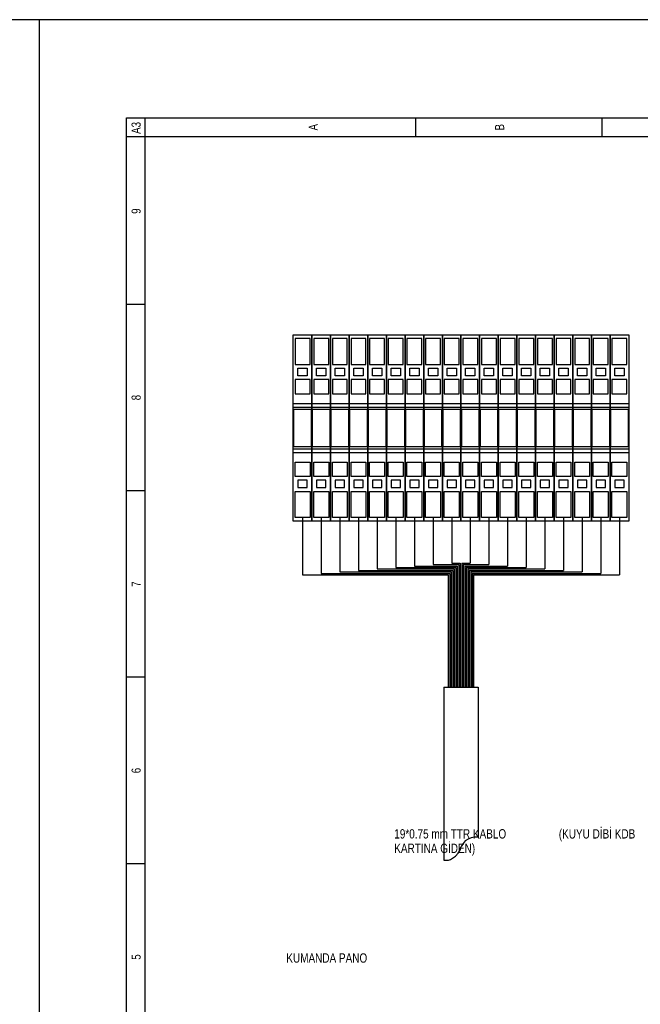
# Model space of a CAD drawing. Header units: centimetres. Extents: x 0 to 13360, y -30 to 2970.
# Tile 24 of 27: x 11235 to 11550, y 2471 to 2970. Entities that reach past the tile are written whole.
import ezdxf
from ezdxf.enums import TextEntityAlignment as Align

# ---------------------------------------------------------------- set-up
doc = ezdxf.new("R2010")
doc.units = ezdxf.units.CM
for name, color, linetype in [('ASN-CERCEVE', 7, 'Continuous'), ('ASN-ELEKTRIK', 3, 'Continuous'), ('ASN-ELEKTRIK-YAZI', 4, 'Continuous')]:
    doc.layers.add(name, color=color, linetype=linetype)

msp = doc.modelspace()

# ---------------------------------------------------------------- linework, layer by layer
at = {"layer": 'ASN-CERCEVE'}
msp.add_line((11244.9, 0), (11244.9, 2970), dxfattribs=at)
for points in [[(0, 0), (13359.95, 0), (13359.95, 2970), (0, 2970)], [(100, 0), (13334.95, 0), (13334.95, 2970), (100, 2970)]]:
    msp.add_lwpolyline(points, close=True, dxfattribs=at)
at = {"layer": 'ASN-ELEKTRIK'}
for p, q in [((11289.15, 1974.44), (11289.15, 2920.2)), ((11289.15, 2920.2), (11955.9, 2920.2)), ((11298.6, 1983.9), (11298.6, 2920.2)), ((11435.74, 2920.2), (11435.74, 2910.74)), ((11530.31, 2920.2), (11530.31, 2910.74)), ((11289.15, 2910.74), (11918.07, 2910.74)), ((11298.6, 2825.62), (11289.15, 2825.62)), ((11373.74, 2810.21), (11383.19, 2810.21)), ((11373.74, 2715.63), (11373.74, 2810.21)), ((11374.68, 2808.32), (11374.68, 2795.08)), ((11382.25, 2808.32), (11374.68, 2808.32)), ((11382.25, 2795.08), (11382.25, 2808.32)), ((11383.19, 2810.21), (11392.65, 2810.21)), ((11383.19, 2715.63), (11383.19, 2810.21)), ((11383.19, 2810.21), (11383.19, 2715.63)), ((11384.14, 2808.32), (11384.14, 2795.08)), ((11391.71, 2808.32), (11384.14, 2808.32)), ((11391.71, 2795.08), (11391.71, 2808.32)), ((11392.65, 2810.21), (11402.11, 2810.21)), ((11392.65, 2715.63), (11392.65, 2810.21)), ((11392.65, 2810.21), (11392.65, 2715.63)), ((11393.6, 2808.32), (11393.6, 2795.08)), ((11401.16, 2808.32), (11393.6, 2808.32)), ((11401.16, 2795.08), (11401.16, 2808.32)), ((11402.11, 2810.21), (11411.57, 2810.21)), ((11402.11, 2715.63), (11402.11, 2810.21)), ((11402.11, 2810.21), (11402.11, 2715.63)), ((11403.05, 2808.32), (11403.05, 2795.08)), ((11410.62, 2808.32), (11403.05, 2808.32)), ((11410.62, 2795.08), (11410.62, 2808.32)), ((11411.57, 2810.21), (11421.02, 2810.21)), ((11411.57, 2715.63), (11411.57, 2810.21)), ((11411.57, 2810.21), (11411.57, 2715.63)), ((11412.51, 2808.32), (11412.51, 2795.08)), ((11420.08, 2808.32), (11412.51, 2808.32)), ((11420.08, 2795.08), (11420.08, 2808.32)), ((11421.02, 2810.21), (11430.48, 2810.21)), ((11421.02, 2715.63), (11421.02, 2810.21)), ((11421.02, 2810.21), (11421.02, 2715.63)), ((11421.97, 2808.32), (11421.97, 2795.08)), ((11429.54, 2808.32), (11421.97, 2808.32)), ((11429.54, 2795.08), (11429.54, 2808.32)), ((11430.48, 2810.21), (11439.94, 2810.21)), ((11430.48, 2715.63), (11430.48, 2810.21)), ((11430.48, 2810.21), (11430.48, 2715.63)), ((11431.43, 2808.32), (11431.43, 2795.08)), ((11438.99, 2808.32), (11431.43, 2808.32)), ((11438.99, 2795.08), (11438.99, 2808.32)), ((11439.94, 2810.21), (11449.4, 2810.21)), ((11439.94, 2715.63), (11439.94, 2810.21)), ((11439.94, 2810.21), (11439.94, 2715.63)), ((11440.88, 2808.32), (11440.88, 2795.08)), ((11448.45, 2808.32), (11440.88, 2808.32)), ((11448.45, 2795.08), (11448.45, 2808.32)), ((11449.4, 2810.21), (11458.85, 2810.21)), ((11449.4, 2715.63), (11449.4, 2810.21)), ((11449.4, 2810.21), (11449.4, 2715.63)), ((11450.34, 2808.32), (11450.34, 2795.08)), ((11457.91, 2808.32), (11450.34, 2808.32)), ((11457.91, 2795.08), (11457.91, 2808.32)), ((11458.85, 2810.21), (11468.31, 2810.21)), ((11458.85, 2715.63), (11458.85, 2810.21)), ((11458.85, 2810.21), (11458.85, 2715.63)), ((11459.8, 2808.32), (11459.8, 2795.08)), ((11467.37, 2808.32), (11459.8, 2808.32)), ((11467.37, 2795.08), (11467.37, 2808.32)), ((11468.31, 2810.21), (11477.77, 2810.21)), ((11468.31, 2715.63), (11468.31, 2810.21)), ((11468.31, 2810.21), (11468.31, 2715.63)), ((11469.26, 2808.32), (11469.26, 2795.08)), ((11476.82, 2808.32), (11469.26, 2808.32)), ((11476.82, 2795.08), (11476.82, 2808.32)), ((11477.77, 2810.21), (11487.23, 2810.21)), ((11477.77, 2715.63), (11477.77, 2810.21)), ((11477.77, 2810.21), (11477.77, 2715.63)), ((11478.72, 2808.32), (11478.72, 2795.08)), ((11486.28, 2808.32), (11478.72, 2808.32)), ((11486.28, 2795.08), (11486.28, 2808.32)), ((11487.23, 2810.21), (11496.68, 2810.21)), ((11487.23, 2715.63), (11487.23, 2810.21)), ((11487.23, 2810.21), (11487.23, 2715.63)), ((11488.17, 2808.32), (11488.17, 2795.08)), ((11495.74, 2808.32), (11488.17, 2808.32)), ((11495.74, 2795.08), (11495.74, 2808.32)), ((11496.68, 2810.21), (11506.14, 2810.21)), ((11496.68, 2715.63), (11496.68, 2810.21)), ((11496.68, 2810.21), (11496.68, 2715.63)), ((11497.63, 2808.32), (11497.63, 2795.08)), ((11505.2, 2808.32), (11497.63, 2808.32)), ((11505.2, 2795.08), (11505.2, 2808.32)), ((11506.14, 2810.21), (11515.6, 2810.21)), ((11506.14, 2715.63), (11506.14, 2810.21)), ((11506.14, 2810.21), (11506.14, 2715.63)), ((11507.09, 2808.32), (11507.09, 2795.08)), ((11514.65, 2808.32), (11507.09, 2808.32)), ((11514.65, 2795.08), (11514.65, 2808.32)), ((11515.6, 2810.21), (11525.06, 2810.21)), ((11515.6, 2715.63), (11515.6, 2810.21)), ((11515.6, 2810.21), (11515.6, 2715.63)), ((11516.55, 2808.32), (11516.55, 2795.08)), ((11524.11, 2808.32), (11516.55, 2808.32)), ((11524.11, 2795.08), (11524.11, 2808.32)), ((11525.06, 2810.21), (11534.51, 2810.21)), ((11525.06, 2715.63), (11525.06, 2810.21)), ((11525.06, 2810.21), (11525.06, 2715.63)), ((11526, 2808.32), (11526, 2795.08)), ((11533.57, 2808.32), (11526, 2808.32)), ((11533.57, 2795.08), (11533.57, 2808.32)), ((11534.51, 2810.21), (11543.97, 2810.21)), ((11534.51, 2715.63), (11534.51, 2810.21)), ((11534.51, 2810.21), (11534.51, 2715.63)), ((11535.46, 2808.32), (11535.46, 2795.08)), ((11543.03, 2808.32), (11535.46, 2808.32)), ((11543.03, 2795.08), (11543.03, 2808.32)), ((11543.97, 2810.21), (11543.97, 2715.63)), ((11374.68, 2795.08), (11382.25, 2795.08)), ((11376.1, 2793.18), (11380.83, 2793.18)), ((11376.1, 2789.4), (11376.1, 2793.18)), ((11380.83, 2793.18), (11380.83, 2789.4)), ((11384.14, 2795.08), (11391.71, 2795.08)), ((11385.56, 2793.18), (11390.29, 2793.18)), ((11385.56, 2789.4), (11385.56, 2793.18)), ((11390.29, 2793.18), (11390.29, 2789.4)), ((11393.6, 2795.08), (11401.16, 2795.08)), ((11395.02, 2793.18), (11399.74, 2793.18)), ((11395.02, 2789.4), (11395.02, 2793.18)), ((11399.74, 2793.18), (11399.74, 2789.4)), ((11403.05, 2795.08), (11410.62, 2795.08)), ((11404.47, 2793.18), (11409.2, 2793.18)), ((11404.47, 2789.4), (11404.47, 2793.18)), ((11409.2, 2793.18), (11409.2, 2789.4)), ((11412.51, 2795.08), (11420.08, 2795.08)), ((11413.93, 2793.18), (11418.66, 2793.18)), ((11413.93, 2789.4), (11413.93, 2793.18)), ((11418.66, 2793.18), (11418.66, 2789.4)), ((11421.97, 2795.08), (11429.54, 2795.08)), ((11423.39, 2793.18), (11428.12, 2793.18)), ((11423.39, 2789.4), (11423.39, 2793.18)), ((11428.12, 2793.18), (11428.12, 2789.4)), ((11431.43, 2795.08), (11438.99, 2795.08)), ((11432.85, 2793.18), (11437.57, 2793.18)), ((11432.85, 2789.4), (11432.85, 2793.18)), ((11437.57, 2793.18), (11437.57, 2789.4)), ((11440.88, 2795.08), (11448.45, 2795.08)), ((11442.3, 2793.18), (11447.03, 2793.18)), ((11442.3, 2789.4), (11442.3, 2793.18)), ((11447.03, 2793.18), (11447.03, 2789.4)), ((11450.34, 2795.08), (11457.91, 2795.08)), ((11451.76, 2793.18), (11456.49, 2793.18)), ((11451.76, 2789.4), (11451.76, 2793.18)), ((11456.49, 2793.18), (11456.49, 2789.4)), ((11459.8, 2795.08), (11467.37, 2795.08)), ((11461.22, 2793.18), (11465.95, 2793.18)), ((11461.22, 2789.4), (11461.22, 2793.18)), ((11465.95, 2793.18), (11465.95, 2789.4)), ((11469.26, 2795.08), (11476.82, 2795.08)), ((11470.68, 2793.18), (11475.4, 2793.18)), ((11470.68, 2789.4), (11470.68, 2793.18)), ((11475.4, 2793.18), (11475.4, 2789.4)), ((11478.72, 2795.08), (11486.28, 2795.08)), ((11480.13, 2793.18), (11484.86, 2793.18)), ((11480.13, 2789.4), (11480.13, 2793.18)), ((11484.86, 2793.18), (11484.86, 2789.4)), ((11488.17, 2795.08), (11495.74, 2795.08)), ((11489.59, 2793.18), (11494.32, 2793.18)), ((11489.59, 2789.4), (11489.59, 2793.18)), ((11494.32, 2793.18), (11494.32, 2789.4)), ((11497.63, 2795.08), (11505.2, 2795.08)), ((11499.05, 2793.18), (11503.78, 2793.18)), ((11499.05, 2789.4), (11499.05, 2793.18)), ((11503.78, 2793.18), (11503.78, 2789.4)), ((11507.09, 2795.08), (11514.65, 2795.08)), ((11508.51, 2793.18), (11513.24, 2793.18)), ((11508.51, 2789.4), (11508.51, 2793.18)), ((11513.24, 2793.18), (11513.24, 2789.4)), ((11516.55, 2795.08), (11524.11, 2795.08)), ((11517.96, 2793.18), (11522.69, 2793.18)), ((11517.96, 2789.4), (11517.96, 2793.18)), ((11522.69, 2793.18), (11522.69, 2789.4)), ((11526, 2795.08), (11533.57, 2795.08)), ((11527.42, 2793.18), (11532.15, 2793.18)), ((11527.42, 2789.4), (11527.42, 2793.18)), ((11532.15, 2793.18), (11532.15, 2789.4)), ((11535.46, 2795.08), (11543.03, 2795.08)), ((11536.88, 2793.18), (11541.61, 2793.18)), ((11536.88, 2789.4), (11536.88, 2793.18)), ((11541.61, 2793.18), (11541.61, 2789.4)), ((11382.25, 2787.51), (11374.68, 2787.51)), ((11374.68, 2787.51), (11374.68, 2780.32)), ((11380.83, 2789.4), (11376.1, 2789.4)), ((11382.25, 2780.32), (11382.25, 2787.51)), ((11391.71, 2787.51), (11384.14, 2787.51)), ((11384.14, 2787.51), (11384.14, 2780.32)), ((11390.29, 2789.4), (11385.56, 2789.4)), ((11391.71, 2780.32), (11391.71, 2787.51)), ((11401.16, 2787.51), (11393.6, 2787.51)), ((11393.6, 2787.51), (11393.6, 2780.32)), ((11399.74, 2789.4), (11395.02, 2789.4)), ((11401.16, 2780.32), (11401.16, 2787.51)), ((11410.62, 2787.51), (11403.05, 2787.51)), ((11403.05, 2787.51), (11403.05, 2780.32)), ((11409.2, 2789.4), (11404.47, 2789.4)), ((11410.62, 2780.32), (11410.62, 2787.51)), ((11420.08, 2787.51), (11412.51, 2787.51)), ((11412.51, 2787.51), (11412.51, 2780.32)), ((11418.66, 2789.4), (11413.93, 2789.4)), ((11420.08, 2780.32), (11420.08, 2787.51)), ((11429.54, 2787.51), (11421.97, 2787.51)), ((11421.97, 2787.51), (11421.97, 2780.32)), ((11428.12, 2789.4), (11423.39, 2789.4)), ((11429.54, 2780.32), (11429.54, 2787.51)), ((11438.99, 2787.51), (11431.43, 2787.51)), ((11431.43, 2787.51), (11431.43, 2780.32)), ((11437.57, 2789.4), (11432.85, 2789.4)), ((11438.99, 2780.32), (11438.99, 2787.51)), ((11448.45, 2787.51), (11440.88, 2787.51)), ((11440.88, 2787.51), (11440.88, 2780.32)), ((11447.03, 2789.4), (11442.3, 2789.4)), ((11448.45, 2780.32), (11448.45, 2787.51)), ((11457.91, 2787.51), (11450.34, 2787.51)), ((11450.34, 2787.51), (11450.34, 2780.32)), ((11456.49, 2789.4), (11451.76, 2789.4)), ((11457.91, 2780.32), (11457.91, 2787.51)), ((11467.37, 2787.51), (11459.8, 2787.51)), ((11459.8, 2787.51), (11459.8, 2780.32)), ((11465.95, 2789.4), (11461.22, 2789.4)), ((11467.37, 2780.32), (11467.37, 2787.51)), ((11476.82, 2787.51), (11469.26, 2787.51)), ((11469.26, 2787.51), (11469.26, 2780.32)), ((11475.4, 2789.4), (11470.68, 2789.4)), ((11476.82, 2780.32), (11476.82, 2787.51)), ((11486.28, 2787.51), (11478.72, 2787.51)), ((11478.72, 2787.51), (11478.72, 2780.32)), ((11484.86, 2789.4), (11480.13, 2789.4)), ((11486.28, 2780.32), (11486.28, 2787.51)), ((11495.74, 2787.51), (11488.17, 2787.51)), ((11488.17, 2787.51), (11488.17, 2780.32)), ((11494.32, 2789.4), (11489.59, 2789.4)), ((11495.74, 2780.32), (11495.74, 2787.51)), ((11505.2, 2787.51), (11497.63, 2787.51)), ((11497.63, 2787.51), (11497.63, 2780.32)), ((11503.78, 2789.4), (11499.05, 2789.4)), ((11505.2, 2780.32), (11505.2, 2787.51)), ((11514.65, 2787.51), (11507.09, 2787.51)), ((11507.09, 2787.51), (11507.09, 2780.32)), ((11513.24, 2789.4), (11508.51, 2789.4)), ((11514.65, 2780.32), (11514.65, 2787.51)), ((11524.11, 2787.51), (11516.55, 2787.51)), ((11516.55, 2787.51), (11516.55, 2780.32)), ((11522.69, 2789.4), (11517.96, 2789.4)), ((11524.11, 2780.32), (11524.11, 2787.51)), ((11533.57, 2787.51), (11526, 2787.51)), ((11526, 2787.51), (11526, 2780.32)), ((11532.15, 2789.4), (11527.42, 2789.4)), ((11533.57, 2780.32), (11533.57, 2787.51)), ((11543.03, 2787.51), (11535.46, 2787.51)), ((11535.46, 2787.51), (11535.46, 2780.32)), ((11541.61, 2789.4), (11536.88, 2789.4)), ((11543.03, 2780.32), (11543.03, 2787.51)), ((11374.68, 2780.32), (11382.25, 2780.32)), ((11384.14, 2780.32), (11391.71, 2780.32)), ((11393.6, 2780.32), (11401.16, 2780.32)), ((11403.05, 2780.32), (11410.62, 2780.32)), ((11412.51, 2780.32), (11420.08, 2780.32)), ((11421.97, 2780.32), (11429.54, 2780.32)), ((11431.43, 2780.32), (11438.99, 2780.32)), ((11440.88, 2780.32), (11448.45, 2780.32)), ((11450.34, 2780.32), (11457.91, 2780.32)), ((11459.8, 2780.32), (11467.37, 2780.32)), ((11469.26, 2780.32), (11476.82, 2780.32)), ((11478.72, 2780.32), (11486.28, 2780.32)), ((11488.17, 2780.32), (11495.74, 2780.32)), ((11497.63, 2780.32), (11505.2, 2780.32)), ((11507.09, 2780.32), (11514.65, 2780.32)), ((11516.55, 2780.32), (11524.11, 2780.32)), ((11526, 2780.32), (11533.57, 2780.32)), ((11535.46, 2780.32), (11543.03, 2780.32)), ((11373.74, 2775.4), (11383.19, 2775.4)), ((11373.74, 2773.51), (11383.19, 2773.51)), ((11373.93, 2772.38), (11373.93, 2753.46)), ((11383, 2772.38), (11373.93, 2772.38)), ((11383, 2753.46), (11383, 2772.38)), ((11383.19, 2775.4), (11392.65, 2775.4)), ((11383.19, 2773.51), (11392.65, 2773.51)), ((11383.38, 2772.38), (11383.38, 2753.46)), ((11392.46, 2772.38), (11383.38, 2772.38)), ((11392.46, 2753.46), (11392.46, 2772.38)), ((11392.65, 2775.4), (11402.11, 2775.4)), ((11392.65, 2773.51), (11402.11, 2773.51)), ((11392.84, 2772.38), (11392.84, 2753.46)), ((11401.92, 2772.38), (11392.84, 2772.38)), ((11401.92, 2753.46), (11401.92, 2772.38)), ((11402.11, 2775.4), (11411.57, 2775.4)), ((11402.11, 2773.51), (11411.57, 2773.51)), ((11402.3, 2772.38), (11402.3, 2753.46)), ((11411.38, 2772.38), (11402.3, 2772.38)), ((11411.38, 2753.46), (11411.38, 2772.38)), ((11411.57, 2775.4), (11421.02, 2775.4)), ((11411.57, 2773.51), (11421.02, 2773.51)), ((11411.76, 2772.38), (11411.76, 2753.46)), ((11420.83, 2772.38), (11411.76, 2772.38)), ((11420.83, 2753.46), (11420.83, 2772.38)), ((11421.02, 2775.4), (11430.48, 2775.4)), ((11421.02, 2773.51), (11430.48, 2773.51)), ((11421.21, 2772.38), (11421.21, 2753.46)), ((11430.29, 2772.38), (11421.21, 2772.38)), ((11430.29, 2753.46), (11430.29, 2772.38)), ((11430.48, 2775.4), (11439.94, 2775.4)), ((11430.48, 2773.51), (11439.94, 2773.51)), ((11430.67, 2772.38), (11430.67, 2753.46)), ((11439.75, 2772.38), (11430.67, 2772.38)), ((11439.75, 2753.46), (11439.75, 2772.38)), ((11439.94, 2775.4), (11449.4, 2775.4)), ((11439.94, 2773.51), (11449.4, 2773.51)), ((11440.13, 2772.38), (11440.13, 2753.46)), ((11449.21, 2772.38), (11440.13, 2772.38)), ((11449.21, 2753.46), (11449.21, 2772.38)), ((11449.4, 2775.4), (11458.85, 2775.4)), ((11449.4, 2773.51), (11458.85, 2773.51)), ((11449.59, 2772.38), (11449.59, 2753.46)), ((11458.67, 2772.38), (11449.59, 2772.38)), ((11458.67, 2753.46), (11458.67, 2772.38)), ((11458.85, 2775.4), (11468.31, 2775.4)), ((11458.85, 2773.51), (11468.31, 2773.51)), ((11459.04, 2772.38), (11459.04, 2753.46)), ((11468.12, 2772.38), (11459.04, 2772.38)), ((11468.12, 2753.46), (11468.12, 2772.38)), ((11468.31, 2775.4), (11477.77, 2775.4)), ((11468.31, 2773.51), (11477.77, 2773.51)), ((11468.5, 2772.38), (11468.5, 2753.46)), ((11477.58, 2772.38), (11468.5, 2772.38)), ((11477.58, 2753.46), (11477.58, 2772.38)), ((11477.77, 2775.4), (11487.23, 2775.4)), ((11477.77, 2773.51), (11487.23, 2773.51)), ((11477.96, 2772.38), (11477.96, 2753.46)), ((11487.04, 2772.38), (11477.96, 2772.38)), ((11487.04, 2753.46), (11487.04, 2772.38)), ((11487.23, 2775.4), (11496.68, 2775.4)), ((11487.23, 2773.51), (11496.68, 2773.51)), ((11487.42, 2772.38), (11487.42, 2753.46)), ((11496.5, 2772.38), (11487.42, 2772.38)), ((11496.5, 2753.46), (11496.5, 2772.38)), ((11496.68, 2775.4), (11506.14, 2775.4)), ((11496.68, 2773.51), (11506.14, 2773.51)), ((11496.87, 2772.38), (11496.87, 2753.46)), ((11505.95, 2772.38), (11496.87, 2772.38)), ((11505.95, 2753.46), (11505.95, 2772.38)), ((11506.14, 2775.4), (11515.6, 2775.4)), ((11506.14, 2773.51), (11515.6, 2773.51)), ((11506.33, 2772.38), (11506.33, 2753.46)), ((11515.41, 2772.38), (11506.33, 2772.38)), ((11515.41, 2753.46), (11515.41, 2772.38)), ((11515.6, 2775.4), (11525.06, 2775.4)), ((11515.6, 2773.51), (11525.06, 2773.51)), ((11515.79, 2772.38), (11515.79, 2753.46)), ((11524.87, 2772.38), (11515.79, 2772.38)), ((11524.87, 2753.46), (11524.87, 2772.38)), ((11525.06, 2775.4), (11534.51, 2775.4)), ((11525.06, 2773.51), (11534.51, 2773.51)), ((11525.25, 2772.38), (11525.25, 2753.46)), ((11534.33, 2772.38), (11525.25, 2772.38)), ((11534.33, 2753.46), (11534.33, 2772.38)), ((11534.51, 2775.4), (11543.97, 2775.4)), ((11534.51, 2773.51), (11543.97, 2773.51)), ((11534.7, 2772.38), (11534.7, 2753.46)), ((11543.78, 2772.38), (11534.7, 2772.38)), ((11543.78, 2753.46), (11543.78, 2772.38)), ((11373.74, 2752.33), (11383.19, 2752.33)), ((11373.93, 2753.46), (11383, 2753.46)), ((11383.19, 2752.33), (11392.65, 2752.33)), ((11383.38, 2753.46), (11392.46, 2753.46)), ((11392.65, 2752.33), (11402.11, 2752.33)), ((11392.84, 2753.46), (11401.92, 2753.46)), ((11402.11, 2752.33), (11411.57, 2752.33)), ((11402.3, 2753.46), (11411.38, 2753.46)), ((11411.57, 2752.33), (11421.02, 2752.33)), ((11411.76, 2753.46), (11420.83, 2753.46)), ((11421.02, 2752.33), (11430.48, 2752.33)), ((11421.21, 2753.46), (11430.29, 2753.46)), ((11430.48, 2752.33), (11439.94, 2752.33)), ((11430.67, 2753.46), (11439.75, 2753.46)), ((11439.94, 2752.33), (11449.4, 2752.33)), ((11440.13, 2753.46), (11449.21, 2753.46)), ((11449.4, 2752.33), (11458.85, 2752.33)), ((11449.59, 2753.46), (11458.67, 2753.46)), ((11458.85, 2752.33), (11468.31, 2752.33)), ((11459.04, 2753.46), (11468.12, 2753.46)), ((11468.31, 2752.33), (11477.77, 2752.33)), ((11468.5, 2753.46), (11477.58, 2753.46)), ((11477.77, 2752.33), (11487.23, 2752.33)), ((11477.96, 2753.46), (11487.04, 2753.46)), ((11487.23, 2752.33), (11496.68, 2752.33)), ((11487.42, 2753.46), (11496.5, 2753.46)), ((11496.68, 2752.33), (11506.14, 2752.33)), ((11496.87, 2753.46), (11505.95, 2753.46)), ((11506.14, 2752.33), (11515.6, 2752.33)), ((11506.33, 2753.46), (11515.41, 2753.46)), ((11515.6, 2752.33), (11525.06, 2752.33)), ((11515.79, 2753.46), (11524.87, 2753.46)), ((11525.06, 2752.33), (11534.51, 2752.33)), ((11525.25, 2753.46), (11534.33, 2753.46)), ((11534.51, 2752.33), (11543.97, 2752.33)), ((11534.7, 2753.46), (11543.78, 2753.46)), ((11373.74, 2750.44), (11383.19, 2750.44)), ((11383.19, 2750.44), (11392.65, 2750.44)), ((11392.65, 2750.44), (11402.11, 2750.44)), ((11402.11, 2750.44), (11411.57, 2750.44)), ((11411.57, 2750.44), (11421.02, 2750.44)), ((11421.02, 2750.44), (11430.48, 2750.44)), ((11430.48, 2750.44), (11439.94, 2750.44)), ((11439.94, 2750.44), (11449.4, 2750.44)), ((11449.4, 2750.44), (11458.85, 2750.44)), ((11458.85, 2750.44), (11468.31, 2750.44)), ((11468.31, 2750.44), (11477.77, 2750.44)), ((11477.77, 2750.44), (11487.23, 2750.44)), ((11487.23, 2750.44), (11496.68, 2750.44)), ((11496.68, 2750.44), (11506.14, 2750.44)), ((11506.14, 2750.44), (11515.6, 2750.44)), ((11515.6, 2750.44), (11525.06, 2750.44)), ((11525.06, 2750.44), (11534.51, 2750.44)), ((11534.51, 2750.44), (11543.97, 2750.44)), ((11374.68, 2745.52), (11382.25, 2745.52)), ((11374.68, 2738.33), (11374.68, 2745.52)), ((11382.25, 2745.52), (11382.25, 2738.33)), ((11384.14, 2745.52), (11391.71, 2745.52)), ((11384.14, 2738.33), (11384.14, 2745.52)), ((11391.71, 2745.52), (11391.71, 2738.33)), ((11393.6, 2745.52), (11401.16, 2745.52)), ((11393.6, 2738.33), (11393.6, 2745.52)), ((11401.16, 2745.52), (11401.16, 2738.33)), ((11403.05, 2745.52), (11410.62, 2745.52)), ((11403.05, 2738.33), (11403.05, 2745.52)), ((11410.62, 2745.52), (11410.62, 2738.33)), ((11412.51, 2745.52), (11420.08, 2745.52)), ((11412.51, 2738.33), (11412.51, 2745.52)), ((11420.08, 2745.52), (11420.08, 2738.33)), ((11421.97, 2745.52), (11429.54, 2745.52)), ((11421.97, 2738.33), (11421.97, 2745.52)), ((11429.54, 2745.52), (11429.54, 2738.33)), ((11431.43, 2745.52), (11438.99, 2745.52)), ((11431.43, 2738.33), (11431.43, 2745.52)), ((11438.99, 2745.52), (11438.99, 2738.33)), ((11440.88, 2745.52), (11448.45, 2745.52)), ((11440.88, 2738.33), (11440.88, 2745.52)), ((11448.45, 2745.52), (11448.45, 2738.33)), ((11450.34, 2745.52), (11457.91, 2745.52)), ((11450.34, 2738.33), (11450.34, 2745.52)), ((11457.91, 2745.52), (11457.91, 2738.33)), ((11459.8, 2745.52), (11467.37, 2745.52)), ((11459.8, 2738.33), (11459.8, 2745.52)), ((11467.37, 2745.52), (11467.37, 2738.33)), ((11469.26, 2745.52), (11476.82, 2745.52)), ((11469.26, 2738.33), (11469.26, 2745.52)), ((11476.82, 2745.52), (11476.82, 2738.33)), ((11478.72, 2745.52), (11486.28, 2745.52)), ((11478.72, 2738.33), (11478.72, 2745.52)), ((11486.28, 2745.52), (11486.28, 2738.33)), ((11488.17, 2745.52), (11495.74, 2745.52)), ((11488.17, 2738.33), (11488.17, 2745.52)), ((11495.74, 2745.52), (11495.74, 2738.33)), ((11497.63, 2745.52), (11505.2, 2745.52)), ((11497.63, 2738.33), (11497.63, 2745.52)), ((11505.2, 2745.52), (11505.2, 2738.33)), ((11507.09, 2745.52), (11514.65, 2745.52)), ((11507.09, 2738.33), (11507.09, 2745.52)), ((11514.65, 2745.52), (11514.65, 2738.33)), ((11516.55, 2745.52), (11524.11, 2745.52)), ((11516.55, 2738.33), (11516.55, 2745.52)), ((11524.11, 2745.52), (11524.11, 2738.33)), ((11526, 2745.52), (11533.57, 2745.52)), ((11526, 2738.33), (11526, 2745.52)), ((11533.57, 2745.52), (11533.57, 2738.33)), ((11535.46, 2745.52), (11543.03, 2745.52)), ((11535.46, 2738.33), (11535.46, 2745.52)), ((11543.03, 2745.52), (11543.03, 2738.33)), ((11382.25, 2738.33), (11374.68, 2738.33)), ((11391.71, 2738.33), (11384.14, 2738.33)), ((11401.16, 2738.33), (11393.6, 2738.33)), ((11410.62, 2738.33), (11403.05, 2738.33)), ((11420.08, 2738.33), (11412.51, 2738.33)), ((11429.54, 2738.33), (11421.97, 2738.33)), ((11438.99, 2738.33), (11431.43, 2738.33)), ((11448.45, 2738.33), (11440.88, 2738.33)), ((11457.91, 2738.33), (11450.34, 2738.33)), ((11467.37, 2738.33), (11459.8, 2738.33)), ((11476.82, 2738.33), (11469.26, 2738.33)), ((11486.28, 2738.33), (11478.72, 2738.33)), ((11495.74, 2738.33), (11488.17, 2738.33)), ((11505.2, 2738.33), (11497.63, 2738.33)), ((11514.65, 2738.33), (11507.09, 2738.33)), ((11524.11, 2738.33), (11516.55, 2738.33)), ((11533.57, 2738.33), (11526, 2738.33)), ((11543.03, 2738.33), (11535.46, 2738.33)), ((11380.83, 2736.44), (11376.1, 2736.44)), ((11376.1, 2736.44), (11376.1, 2732.66)), ((11376.1, 2732.66), (11380.83, 2732.66)), ((11380.83, 2732.66), (11380.83, 2736.44)), ((11390.29, 2736.44), (11385.56, 2736.44)), ((11385.56, 2736.44), (11385.56, 2732.66)), ((11385.56, 2732.66), (11390.29, 2732.66)), ((11390.29, 2732.66), (11390.29, 2736.44)), ((11399.74, 2736.44), (11395.02, 2736.44)), ((11395.02, 2736.44), (11395.02, 2732.66)), ((11395.02, 2732.66), (11399.74, 2732.66)), ((11399.74, 2732.66), (11399.74, 2736.44)), ((11409.2, 2736.44), (11404.47, 2736.44)), ((11404.47, 2736.44), (11404.47, 2732.66)), ((11404.47, 2732.66), (11409.2, 2732.66)), ((11409.2, 2732.66), (11409.2, 2736.44)), ((11418.66, 2736.44), (11413.93, 2736.44)), ((11413.93, 2736.44), (11413.93, 2732.66)), ((11413.93, 2732.66), (11418.66, 2732.66)), ((11418.66, 2732.66), (11418.66, 2736.44)), ((11428.12, 2736.44), (11423.39, 2736.44)), ((11423.39, 2736.44), (11423.39, 2732.66)), ((11423.39, 2732.66), (11428.12, 2732.66)), ((11428.12, 2732.66), (11428.12, 2736.44)), ((11437.57, 2736.44), (11432.85, 2736.44)), ((11432.85, 2736.44), (11432.85, 2732.66)), ((11432.85, 2732.66), (11437.57, 2732.66)), ((11437.57, 2732.66), (11437.57, 2736.44)), ((11447.03, 2736.44), (11442.3, 2736.44)), ((11442.3, 2736.44), (11442.3, 2732.66)), ((11442.3, 2732.66), (11447.03, 2732.66)), ((11447.03, 2732.66), (11447.03, 2736.44)), ((11456.49, 2736.44), (11451.76, 2736.44)), ((11451.76, 2736.44), (11451.76, 2732.66)), ((11451.76, 2732.66), (11456.49, 2732.66)), ((11456.49, 2732.66), (11456.49, 2736.44)), ((11465.95, 2736.44), (11461.22, 2736.44)), ((11461.22, 2736.44), (11461.22, 2732.66)), ((11461.22, 2732.66), (11465.95, 2732.66)), ((11465.95, 2732.66), (11465.95, 2736.44)), ((11475.4, 2736.44), (11470.68, 2736.44)), ((11470.68, 2736.44), (11470.68, 2732.66)), ((11470.68, 2732.66), (11475.4, 2732.66)), ((11475.4, 2732.66), (11475.4, 2736.44)), ((11484.86, 2736.44), (11480.13, 2736.44)), ((11480.13, 2736.44), (11480.13, 2732.66)), ((11480.13, 2732.66), (11484.86, 2732.66)), ((11484.86, 2732.66), (11484.86, 2736.44)), ((11494.32, 2736.44), (11489.59, 2736.44)), ((11489.59, 2736.44), (11489.59, 2732.66)), ((11489.59, 2732.66), (11494.32, 2732.66)), ((11494.32, 2732.66), (11494.32, 2736.44)), ((11503.78, 2736.44), (11499.05, 2736.44)), ((11499.05, 2736.44), (11499.05, 2732.66)), ((11499.05, 2732.66), (11503.78, 2732.66)), ((11503.78, 2732.66), (11503.78, 2736.44)), ((11513.24, 2736.44), (11508.51, 2736.44)), ((11508.51, 2736.44), (11508.51, 2732.66)), ((11508.51, 2732.66), (11513.24, 2732.66)), ((11513.24, 2732.66), (11513.24, 2736.44)), ((11522.69, 2736.44), (11517.96, 2736.44)), ((11517.96, 2736.44), (11517.96, 2732.66)), ((11517.96, 2732.66), (11522.69, 2732.66)), ((11522.69, 2732.66), (11522.69, 2736.44)), ((11532.15, 2736.44), (11527.42, 2736.44)), ((11527.42, 2736.44), (11527.42, 2732.66)), ((11527.42, 2732.66), (11532.15, 2732.66)), ((11532.15, 2732.66), (11532.15, 2736.44)), ((11541.61, 2736.44), (11536.88, 2736.44)), ((11536.88, 2736.44), (11536.88, 2732.66)), ((11536.88, 2732.66), (11541.61, 2732.66)), ((11541.61, 2732.66), (11541.61, 2736.44)), ((11298.6, 2731.05), (11289.15, 2731.05)), ((11374.68, 2717.52), (11374.68, 2730.76)), ((11374.68, 2730.76), (11382.25, 2730.76)), ((11382.25, 2730.76), (11382.25, 2717.52)), ((11384.14, 2717.52), (11384.14, 2730.76)), ((11384.14, 2730.76), (11391.71, 2730.76)), ((11391.71, 2730.76), (11391.71, 2717.52)), ((11393.6, 2717.52), (11393.6, 2730.76)), ((11393.6, 2730.76), (11401.16, 2730.76)), ((11401.16, 2730.76), (11401.16, 2717.52)), ((11403.05, 2717.52), (11403.05, 2730.76)), ((11403.05, 2730.76), (11410.62, 2730.76)), ((11410.62, 2730.76), (11410.62, 2717.52)), ((11412.51, 2717.52), (11412.51, 2730.76)), ((11412.51, 2730.76), (11420.08, 2730.76)), ((11420.08, 2730.76), (11420.08, 2717.52)), ((11421.97, 2717.52), (11421.97, 2730.76)), ((11421.97, 2730.76), (11429.54, 2730.76)), ((11429.54, 2730.76), (11429.54, 2717.52)), ((11431.43, 2717.52), (11431.43, 2730.76)), ((11431.43, 2730.76), (11438.99, 2730.76)), ((11438.99, 2730.76), (11438.99, 2717.52)), ((11440.88, 2717.52), (11440.88, 2730.76)), ((11440.88, 2730.76), (11448.45, 2730.76)), ((11448.45, 2730.76), (11448.45, 2717.52)), ((11450.34, 2717.52), (11450.34, 2730.76)), ((11450.34, 2730.76), (11457.91, 2730.76)), ((11457.91, 2730.76), (11457.91, 2717.52)), ((11459.8, 2717.52), (11459.8, 2730.76)), ((11459.8, 2730.76), (11467.37, 2730.76)), ((11467.37, 2730.76), (11467.37, 2717.52)), ((11469.26, 2717.52), (11469.26, 2730.76)), ((11469.26, 2730.76), (11476.82, 2730.76)), ((11476.82, 2730.76), (11476.82, 2717.52)), ((11478.72, 2717.52), (11478.72, 2730.76)), ((11478.72, 2730.76), (11486.28, 2730.76)), ((11486.28, 2730.76), (11486.28, 2717.52)), ((11488.17, 2717.52), (11488.17, 2730.76)), ((11488.17, 2730.76), (11495.74, 2730.76)), ((11495.74, 2730.76), (11495.74, 2717.52)), ((11497.63, 2717.52), (11497.63, 2730.76)), ((11497.63, 2730.76), (11505.2, 2730.76)), ((11505.2, 2730.76), (11505.2, 2717.52)), ((11507.09, 2717.52), (11507.09, 2730.76)), ((11507.09, 2730.76), (11514.65, 2730.76)), ((11514.65, 2730.76), (11514.65, 2717.52)), ((11516.55, 2717.52), (11516.55, 2730.76)), ((11516.55, 2730.76), (11524.11, 2730.76)), ((11524.11, 2730.76), (11524.11, 2717.52)), ((11526, 2717.52), (11526, 2730.76)), ((11526, 2730.76), (11533.57, 2730.76)), ((11533.57, 2730.76), (11533.57, 2717.52)), ((11535.46, 2717.52), (11535.46, 2730.76)), ((11535.46, 2730.76), (11543.03, 2730.76)), ((11543.03, 2730.76), (11543.03, 2717.52)), ((11382.25, 2717.52), (11374.68, 2717.52)), ((11378.47, 2717.52), (11378.47, 2688.38)), ((11391.71, 2717.52), (11384.14, 2717.52)), ((11387.92, 2717.52), (11387.92, 2689.14)), ((11401.16, 2717.52), (11393.6, 2717.52)), ((11397.38, 2717.52), (11397.38, 2689.89)), ((11410.62, 2717.52), (11403.05, 2717.52)), ((11406.84, 2717.52), (11406.84, 2690.65)), ((11420.08, 2717.52), (11412.51, 2717.52)), ((11416.3, 2717.52), (11416.3, 2691.41)), ((11429.54, 2717.52), (11421.97, 2717.52)), ((11425.75, 2717.52), (11425.75, 2692.16)), ((11438.99, 2717.52), (11431.43, 2717.52)), ((11435.21, 2717.52), (11435.21, 2692.92)), ((11448.45, 2717.52), (11440.88, 2717.52)), ((11444.67, 2717.52), (11444.67, 2693.68)), ((11457.91, 2717.52), (11450.34, 2717.52)), ((11454.13, 2717.52), (11454.13, 2694.43)), ((11467.37, 2717.52), (11459.8, 2717.52)), ((11463.58, 2717.52), (11463.58, 2694.43)), ((11476.82, 2717.52), (11469.26, 2717.52)), ((11473.04, 2717.52), (11473.04, 2693.68)), ((11486.28, 2717.52), (11478.72, 2717.52)), ((11482.5, 2717.52), (11482.5, 2692.92)), ((11495.74, 2717.52), (11488.17, 2717.52)), ((11491.96, 2717.52), (11491.96, 2692.16)), ((11505.2, 2717.52), (11497.63, 2717.52)), ((11501.41, 2717.52), (11501.41, 2691.41)), ((11514.65, 2717.52), (11507.09, 2717.52)), ((11510.87, 2717.52), (11510.87, 2690.65)), ((11524.11, 2717.52), (11516.55, 2717.52)), ((11520.33, 2717.52), (11520.33, 2689.89)), ((11533.57, 2717.52), (11526, 2717.52)), ((11529.79, 2717.52), (11529.79, 2689.14)), ((11543.03, 2717.52), (11535.46, 2717.52)), ((11539.24, 2717.52), (11539.24, 2688.38)), ((11383.19, 2715.63), (11373.74, 2715.63)), ((11392.65, 2715.63), (11383.19, 2715.63)), ((11402.11, 2715.63), (11392.65, 2715.63)), ((11411.57, 2715.63), (11402.11, 2715.63)), ((11421.02, 2715.63), (11411.57, 2715.63)), ((11430.48, 2715.63), (11421.02, 2715.63)), ((11439.94, 2715.63), (11430.48, 2715.63)), ((11449.4, 2715.63), (11439.94, 2715.63)), ((11458.85, 2715.63), (11449.4, 2715.63)), ((11468.31, 2715.63), (11458.85, 2715.63)), ((11477.77, 2715.63), (11468.31, 2715.63)), ((11487.23, 2715.63), (11477.77, 2715.63)), ((11496.68, 2715.63), (11487.23, 2715.63)), ((11506.14, 2715.63), (11496.68, 2715.63)), ((11515.6, 2715.63), (11506.14, 2715.63)), ((11525.06, 2715.63), (11515.6, 2715.63)), ((11534.51, 2715.63), (11525.06, 2715.63)), ((11543.97, 2715.63), (11534.51, 2715.63)), ((11425.75, 2692.16), (11456.21, 2692.16)), ((11435.21, 2692.92), (11456.96, 2692.92)), ((11444.67, 2693.68), (11457.72, 2693.68)), ((11454.13, 2694.43), (11458.48, 2694.43)), ((11456.21, 2692.16), (11456.21, 2631.44)), ((11456.96, 2692.92), (11456.96, 2631.44)), ((11457.72, 2693.68), (11457.72, 2631.44)), ((11458.48, 2694.43), (11458.48, 2631.44)), ((11459.23, 2694.43), (11459.23, 2631.44)), ((11459.23, 2694.43), (11463.58, 2694.43)), ((11459.99, 2693.68), (11459.99, 2631.44)), ((11459.99, 2693.68), (11473.04, 2693.68)), ((11460.75, 2692.92), (11460.75, 2631.44)), ((11460.75, 2692.92), (11482.5, 2692.92)), ((11461.5, 2692.16), (11461.5, 2631.44)), ((11461.5, 2692.16), (11491.96, 2692.16)), ((11378.47, 2688.38), (11452.42, 2688.38)), ((11387.92, 2689.14), (11453.18, 2689.14)), ((11397.38, 2689.89), (11453.94, 2689.89)), ((11406.84, 2690.65), (11454.69, 2690.65)), ((11416.3, 2691.41), (11455.45, 2691.41)), ((11452.42, 2688.38), (11452.42, 2631.44)), ((11453.18, 2689.14), (11453.18, 2631.44)), ((11453.94, 2689.89), (11453.94, 2631.44)), ((11454.69, 2690.65), (11454.69, 2631.44)), ((11455.45, 2691.41), (11455.45, 2631.44)), ((11462.26, 2691.41), (11462.26, 2631.44)), ((11462.26, 2691.41), (11501.41, 2691.41)), ((11463.02, 2690.65), (11463.02, 2631.44)), ((11463.02, 2690.65), (11510.87, 2690.65)), ((11463.77, 2689.89), (11463.77, 2631.44)), ((11463.77, 2689.89), (11520.33, 2689.89)), ((11464.53, 2689.14), (11464.53, 2631.44)), ((11464.53, 2689.14), (11529.79, 2689.14)), ((11465.28, 2688.38), (11465.28, 2631.44)), ((11465.28, 2688.38), (11539.24, 2688.38)), ((11298.6, 2636.47), (11289.15, 2636.47)), ((11450.21, 2631.44), (11467.5, 2631.44)), ((11450.21, 2631.44), (11450.21, 2543.78)), ((11467.5, 2631.44), (11467.5, 2555.43)), ((11298.6, 2541.9), (11289.15, 2541.9))]:
    msp.add_line(p, q, dxfattribs=at)
for points in [[(11467.5, 2555.43), (11465.77, 2555.47), (11464.06, 2555.14), (11462.47, 2554.46), (11461.05, 2553.46), (11459.88, 2552.19), (11458.99, 2550.7)], [(11454.47, 2544.68), (11456.04, 2545.8), (11457.36, 2547.22), (11458.35, 2548.87), (11458.99, 2550.7)], [(11450.21, 2543.78), (11451.32, 2543.66), (11452.43, 2543.78), (11453.5, 2544.12), (11454.47, 2544.68)]]:
    msp.add_lwpolyline(points, dxfattribs=at)

# ---------------------------------------------------------------- texts
at = {"layer": 'ASN-ELEKTRIK-YAZI', "width": 0.8}
msp.add_text('A3', height=4.634, rotation=90, dxfattribs=at).set_placement((11296.33, 2912.07))
for s, p in [('A', (11386.18, 2915.47)), ('B', (11480.76, 2915.47)), ('9', (11296.33, 2872.91)), ('8', (11296.33, 2778.34)), ('7', (11296.33, 2683.76)), ('6', (11296.33, 2589.18)), ('5', (11296.33, 2494.61))]:
    msp.add_text(s, height=4.63, rotation=90, dxfattribs=at).set_placement(p, align=Align.CENTER)
for s, p in [('19*0.75 mm TTR KABLO                   (KUYU DİBİ KDB', (11424.99, 2559.45)), ('KARTINA GİDEN)', (11424.99, 2552.12)), ('KUMANDA PANO', (11370.23, 2496.49))]:
    msp.add_text(s, height=4.7288, dxfattribs=at).set_placement(p, align=Align.TOP_LEFT)

doc.saveas('drawing.dxf')
